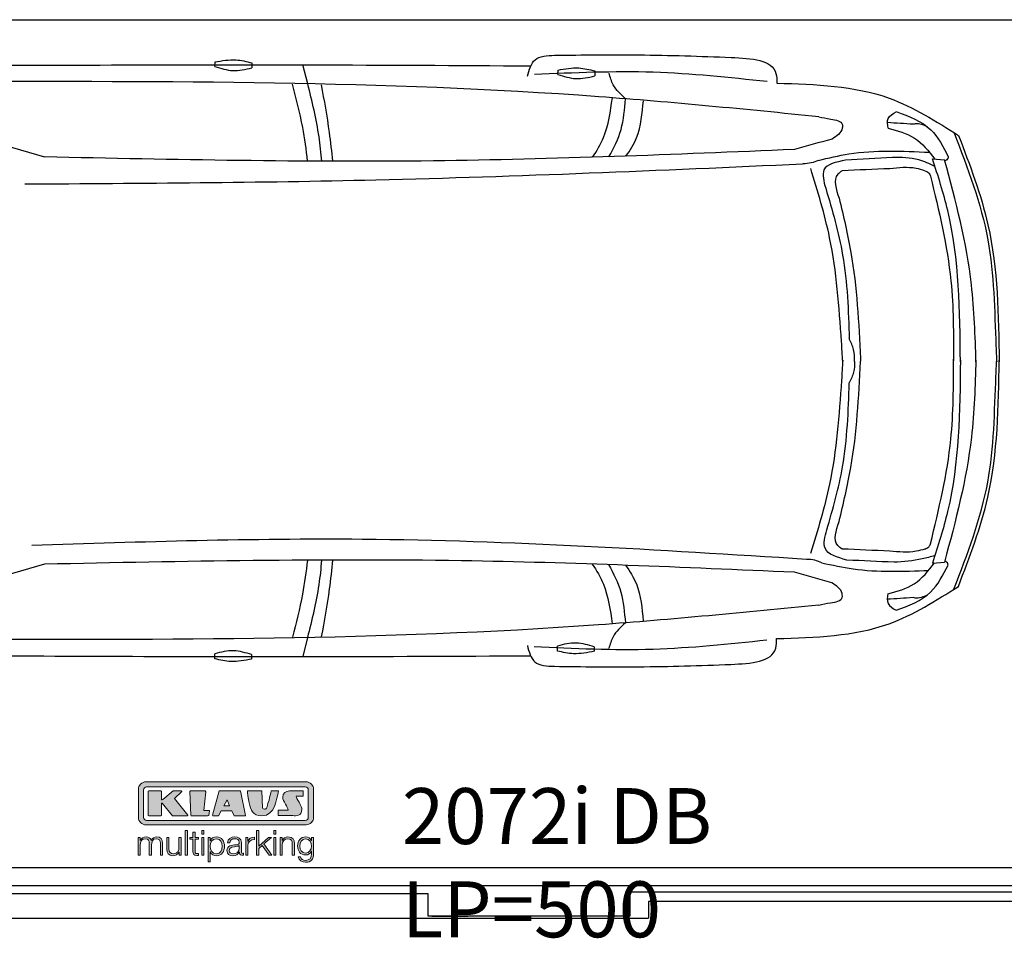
# Model space of a CAD drawing. Header units: millimetres. Extents: x 705 to 7297, y 28 to 5920.
# Tile 2 of 4: x 2917 to 5822, y 28 to 2737. Entities that reach past the tile are written whole.
import ezdxf

# ---------------------------------------------------------------- set-up
doc = ezdxf.new("R2010")
doc.units = ezdxf.units.MM
doc.layers.get('0').update_dxf_attribs({"lineweight": 25})
doc.layers.add('Car', color=10, linetype='Continuous', lineweight=25)
doc.layers.add('Logo', color=7, linetype='Continuous')
doc.styles.add('Aktuell-DIN', font='arial.ttf')

# ---------------------------------------------------------------- blocks, each defined once
blk = doc.blocks.new('KLAUS')
at = {"layer": 'Logo', "true_color": 0x7b7b7a}
h = blk.add_hatch(color=8, dxfattribs=at)
h.dxf.hatch_style = 2
edge = h.paths.add_edge_path()
edge.add_spline(control_points=[(3.6, 29.09), (2.88, 29.09), (2.3, 28.51), (2.3, 27.8), (2.3, 27.8), (2.3, 16.11), (2.3, 16.11), (2.3, 15.39), (2.88, 14.81), (3.6, 14.81), (3.6, 14.81), (71.16, 14.81), (71.16, 14.81), (71.88, 14.81), (72.46, 15.39), (72.46, 16.11), (72.46, 16.11), (72.46, 27.8), (72.46, 27.8), (72.46, 28.51), (71.88, 29.09), (71.16, 29.09), (71.16, 29.09), (3.6, 29.09), (3.6, 29.09), (3.6, 29.09), (3.6, 29.09), (3.6, 29.09)], knot_values=[0, 0, 0, 0, 1, 1, 1, 2, 2, 2, 3, 3, 3, 4, 4, 4, 5, 5, 5, 6, 6, 6, 7, 7, 7, 8, 8, 8, 9, 9, 9, 9], degree=3, periodic=0)
edge = h.paths.add_edge_path()
edge.add_spline(control_points=[(3.35, 31.23), (3.35, 31.23), (71.47, 31.23), (71.47, 31.23), (73.26, 31.23), (74.71, 29.77), (74.71, 27.99), (74.71, 27.99), (74.71, 16.17), (74.71, 16.17), (74.71, 14.38), (73.26, 12.93), (71.47, 12.93), (71.47, 12.93), (3.35, 12.93), (3.35, 12.93), (1.56, 12.93), (0.11, 14.38), (0.11, 16.17), (0.11, 16.17), (0.11, 27.99), (0.11, 27.99), (0.11, 29.77), (1.56, 31.23), (3.35, 31.23), (3.35, 31.23), (3.35, 31.23), (3.35, 31.23)], knot_values=[0, 0, 0, 0, 1, 1, 1, 2, 2, 2, 3, 3, 3, 4, 4, 4, 5, 5, 5, 6, 6, 6, 7, 7, 7, 8, 8, 8, 9, 9, 9, 9], degree=3, periodic=0)
h = blk.add_hatch(color=8, dxfattribs=at)
h.dxf.hatch_style = 2
edge = h.paths.add_edge_path()
edge.add_spline(control_points=[(4.5, 27.33), (4.5, 27.33), (9.7, 27.33), (9.7, 27.33), (9.84, 27.33), (9.96, 27.22), (9.96, 27.08), (9.96, 27.08), (9.96, 23.69), (9.96, 23.69), (9.96, 23.69), (9.94, 23.64), (10.04, 23.59), (10.14, 23.53), (10.2, 23.57), (10.2, 23.57), (10.2, 23.57), (10.51, 23.75), (10.51, 23.75), (10.51, 23.75), (14.94, 27.33), (14.94, 27.33), (14.94, 27.33), (18.41, 27.33), (18.41, 27.33), (18.41, 27.33), (18.49, 27.33), (18.56, 27.2), (18.65, 27.04), (18.53, 26.91), (18.53, 26.91), (18.53, 26.91), (15.49, 24.11), (15.49, 24.11), (15.49, 24.11), (21.14, 17.06), (21.14, 17.06), (21.14, 17.06), (21.13, 16.91), (21.13, 16.91), (21.08, 16.84), (20.99, 16.82), (20.99, 16.82), (20.99, 16.82), (14.7, 16.82), (14.7, 16.82), (14.7, 16.82), (10.26, 22.17), (10.26, 22.17), (10.26, 22.17), (10.19, 22.24), (10.08, 22.21), (9.97, 22.18), (9.96, 22.11), (9.96, 22.11), (9.96, 22.11), (9.96, 17.08), (9.96, 17.08), (9.96, 16.94), (9.84, 16.82), (9.7, 16.82), (9.7, 16.82), (4.5, 16.82), (4.5, 16.82), (4.36, 16.82), (4.25, 16.94), (4.25, 17.08), (4.25, 17.08), (4.25, 27.08), (4.25, 27.08), (4.25, 27.22), (4.36, 27.33), (4.5, 27.33), (4.5, 27.33), (4.5, 27.33), (4.5, 27.33)], knot_values=[0, 0, 0, 0, 1, 1, 1, 2, 2, 2, 3, 3, 3, 4, 4, 4, 5, 5, 5, 6, 6, 6, 7, 7, 7, 8, 8, 8, 9, 9, 9, 10, 10, 10, 11, 11, 11, 12, 12, 12, 13, 13, 13, 14, 14, 14, 15, 15, 15, 16, 16, 16, 17, 17, 17, 18, 18, 18, 19, 19, 19, 20, 20, 20, 21, 21, 21, 22, 22, 22, 23, 23, 23, 24, 24, 24, 25, 25, 25, 25], degree=3, periodic=0)
h = blk.add_hatch(color=8, dxfattribs=at)
h.dxf.hatch_style = 2
h.paths.add_polyline_path([(22.42, 17.06), (21.97, 27.15), (22.24, 27.33), (28.55, 27.33), (28.86, 26.97), (28.01, 19.08), (30.26, 19.07), (30.44, 18.95), (30.08, 16.95), (29.49, 16.82), (22.6, 16.82)])
h = blk.add_hatch(color=8, dxfattribs=at)
h.paths.add_polyline_path([(36.52, 21.01), (38.93, 21.01), (37.87, 23.57)])
h.paths.add_polyline_path([(34.52, 27.33), (43.65, 27.33), (45.76, 16.94), (45.57, 16.82), (40.83, 16.82), (39.89, 18.95), (35.42, 18.95), (34.27, 16.82), (31.78, 16.82), (31.66, 17)])
h = blk.add_hatch(color=8, dxfattribs=at)
h.dxf.hatch_style = 2
edge = h.paths.add_edge_path()
edge.add_spline(control_points=[(52.69, 27.32), (52.69, 27.32), (52.88, 20.14), (52.88, 20.14), (53.01, 19.89), (53.2, 19.77), (53.43, 19.71), (53.91, 19.59), (54.43, 19.57), (54.64, 20.03), (55.23, 21.34), (56.27, 25.45), (56.6, 27.33), (56.6, 27.33), (59.77, 27.33), (59.77, 27.33), (58.77, 23.9), (58.56, 16.82), (52.63, 16.76), (48.72, 16.72), (48.01, 19.35), (47.27, 22.24), (46.89, 23.68), (46.54, 27.33), (46.54, 27.33), (46.54, 27.33), (52.69, 27.32), (52.69, 27.32), (52.69, 27.32), (52.69, 27.32), (52.69, 27.32)], knot_values=[0, 0, 0, 0, 1, 1, 1, 2, 2, 2, 3, 3, 3, 4, 4, 4, 5, 5, 5, 6, 6, 6, 7, 7, 7, 8, 8, 8, 9, 9, 9, 10, 10, 10, 10], degree=3, periodic=0)
h = blk.add_hatch(color=8, dxfattribs=at)
h.dxf.hatch_style = 2
edge = h.paths.add_edge_path()
edge.add_spline(control_points=[(64.46, 27.33), (64.46, 27.33), (70.31, 27.33), (70.31, 27.33), (70.31, 26.52), (70.31, 26.02), (70.31, 25.12), (70.31, 25.12), (67.3, 25.12), (67.3, 25.12), (67.24, 25.04), (67.25, 25.11), (67.25, 24.91), (67.25, 24.88), (69.73, 20.38), (69.73, 19.57), (69.73, 16.4), (67.22, 16.81), (65.9, 16.82), (65.9, 16.82), (59.59, 16.82), (59.59, 16.82), (59.59, 17.76), (59.59, 18.23), (59.59, 19.14), (59.59, 19.14), (63.75, 19.14), (63.75, 19.14), (63.82, 19.22), (63.81, 19.11), (63.81, 19.31), (63.81, 20.32), (61.58, 23.06), (61.58, 24.63), (61.58, 26.33), (62.83, 27.34), (64.46, 27.33), (64.46, 27.33), (64.46, 27.33), (64.46, 27.33)], knot_values=[0, 0, 0, 0, 1, 1, 1, 2, 2, 2, 3, 3, 3, 4, 4, 4, 5, 5, 5, 6, 6, 6, 7, 7, 7, 8, 8, 8, 9, 9, 9, 10, 10, 10, 11, 11, 11, 12, 12, 12, 13, 13, 13, 13], degree=3, periodic=0)
at = {"layer": 'Logo', "true_color": 0xef7c00}
h = blk.add_hatch(color=30, dxfattribs=at)
h.dxf.hatch_style = 2
h.paths.add_polyline_path([(20.07, 0), (20.99, 0), (20.99, 10.45), (20.07, 10.45)])
h = blk.add_hatch(color=30, dxfattribs=at)
h.dxf.hatch_style = 2
edge = h.paths.add_edge_path()
edge.add_spline(control_points=[(24.22, 9.82), (24.22, 9.82), (23.3, 9.82), (23.3, 9.82), (23.3, 9.82), (23.3, 7.55), (23.3, 7.55), (23.3, 7.55), (21.98, 7.55), (21.98, 7.55), (21.98, 7.55), (21.98, 6.78), (21.98, 6.78), (21.98, 6.78), (23.3, 6.78), (23.3, 6.78), (23.3, 6.78), (23.3, 1.61), (23.3, 1.61), (23.28, 0.32), (23.71, -0.09), (24.94, -0.09), (25.22, -0.09), (25.48, -0.06), (25.76, -0.06), (25.76, -0.06), (25.76, 0.73), (25.76, 0.73), (25.5, 0.7), (25.23, 0.69), (24.97, 0.69), (24.31, 0.73), (24.22, 1.08), (24.22, 1.68), (24.22, 1.68), (24.22, 6.78), (24.22, 6.78), (24.22, 6.78), (25.76, 6.78), (25.76, 6.78), (25.76, 6.78), (25.76, 7.55), (25.76, 7.55), (25.76, 7.55), (24.22, 7.55), (24.22, 7.55), (24.22, 7.55), (24.22, 9.82), (24.22, 9.82), (24.22, 9.82), (24.22, 9.82), (24.22, 9.82)], knot_values=[0, 0, 0, 0, 1, 1, 1, 2, 2, 2, 3, 3, 3, 4, 4, 4, 5, 5, 5, 6, 6, 6, 7, 7, 7, 8, 8, 8, 9, 9, 9, 10, 10, 10, 11, 11, 11, 12, 12, 12, 13, 13, 13, 14, 14, 14, 15, 15, 15, 16, 16, 16, 17, 17, 17, 17], degree=3, periodic=0)
h = blk.add_hatch(color=30, dxfattribs=at)
h.paths.add_polyline_path([(27.1, 0), (28.03, 0), (28.03, 7.55), (27.1, 7.55)])
h.paths.add_polyline_path([(27.1, 8.98), (28.03, 8.98), (28.03, 10.45), (27.1, 10.45)])
h = blk.add_hatch(color=30, dxfattribs=at)
h.dxf.hatch_style = 2
h.paths.add_polyline_path([(50.4, 0), (51.32, 0), (51.32, 2.87), (52.82, 4.11), (55.8, 0), (56.96, 0), (53.52, 4.76), (56.74, 7.55), (55.51, 7.55), (51.32, 3.89), (51.32, 10.45), (50.4, 10.45)])
h = blk.add_hatch(color=30, dxfattribs=at)
h.paths.add_polyline_path([(57.74, 0), (58.66, 0), (58.66, 7.55), (57.74, 7.55)])
h.paths.add_polyline_path([(57.74, 8.98), (58.66, 8.98), (58.66, 10.45), (57.74, 10.45)])
h = blk.add_hatch(color=30, dxfattribs=at)
h.dxf.hatch_style = 2
edge = h.paths.add_edge_path()
edge.add_spline(control_points=[(0, 0), (0, 0), (0.92, 0), (0.92, 0), (0.92, 0), (0.92, 4.22), (0.92, 4.22), (0.94, 5.8), (1.58, 7), (3.18, 7), (4.35, 7), (4.77, 6.15), (4.76, 5.12), (4.76, 5.12), (4.76, 0), (4.76, 0), (4.76, 0), (5.68, 0), (5.68, 0), (5.68, 0), (5.68, 4.27), (5.68, 4.27), (5.68, 5.68), (6.14, 7), (7.73, 7), (9.05, 7), (9.52, 6.32), (9.52, 5.08), (9.52, 5.08), (9.52, 0), (9.52, 0), (9.52, 0), (10.44, 0), (10.44, 0), (10.44, 0), (10.44, 5.12), (10.44, 5.12), (10.44, 6.91), (9.59, 7.77), (7.94, 7.77), (6.94, 7.77), (5.99, 7.29), (5.54, 6.3), (5.26, 7.29), (4.36, 7.77), (3.37, 7.77), (2.17, 7.77), (1.38, 7.19), (0.89, 6.28), (0.89, 6.28), (0.85, 6.28), (0.85, 6.28), (0.85, 6.28), (0.85, 7.55), (0.85, 7.55), (0.85, 7.55), (0, 7.55), (0, 7.55), (0, 7.55), (0, 0), (0, 0), (0, 0), (0, 0), (0, 0)], knot_values=[0, 0, 0, 0, 1, 1, 1, 2, 2, 2, 3, 3, 3, 4, 4, 4, 5, 5, 5, 6, 6, 6, 7, 7, 7, 8, 8, 8, 9, 9, 9, 10, 10, 10, 11, 11, 11, 12, 12, 12, 13, 13, 13, 14, 14, 14, 15, 15, 15, 16, 16, 16, 17, 17, 17, 18, 18, 18, 19, 19, 19, 20, 20, 20, 21, 21, 21, 21], degree=3, periodic=0)
h = blk.add_hatch(color=30, dxfattribs=at)
h.dxf.hatch_style = 2
edge = h.paths.add_edge_path()
edge.add_spline(control_points=[(18.31, 7.55), (18.31, 7.55), (17.39, 7.55), (17.39, 7.55), (17.39, 7.55), (17.39, 3.59), (17.39, 3.59), (17.39, 2.05), (16.7, 0.56), (15.12, 0.56), (13.66, 0.56), (13.15, 1.27), (13.1, 2.64), (13.1, 2.64), (13.1, 7.55), (13.1, 7.55), (13.1, 7.55), (12.18, 7.55), (12.18, 7.55), (12.18, 7.55), (12.18, 2.65), (12.18, 2.65), (12.18, 0.89), (12.93, -0.22), (14.83, -0.22), (15.96, -0.22), (16.95, 0.35), (17.44, 1.36), (17.44, 1.36), (17.47, 1.36), (17.47, 1.36), (17.47, 1.36), (17.47, 0), (17.47, 0), (17.47, 0), (18.31, 0), (18.31, 0), (18.31, 0), (18.31, 7.55), (18.31, 7.55), (18.31, 7.55), (18.31, 7.55), (18.31, 7.55)], knot_values=[0, 0, 0, 0, 1, 1, 1, 2, 2, 2, 3, 3, 3, 4, 4, 4, 5, 5, 5, 6, 6, 6, 7, 7, 7, 8, 8, 8, 9, 9, 9, 10, 10, 10, 11, 11, 11, 12, 12, 12, 13, 13, 13, 14, 14, 14, 14], degree=3, periodic=0)
h = blk.add_hatch(color=30, dxfattribs=at)
edge = h.paths.add_edge_path()
edge.add_spline(control_points=[(35.84, 3.78), (35.84, 2.21), (35.12, 0.56), (33.37, 0.56), (31.4, 0.56), (30.72, 2.21), (30.72, 3.78), (30.72, 5.49), (31.33, 7), (33.37, 7), (35.12, 7), (35.84, 5.34), (35.84, 3.78), (35.84, 3.78), (35.84, 3.78), (35.84, 3.78)], knot_values=[0, 0, 0, 0, 1, 1, 1, 2, 2, 2, 3, 3, 3, 4, 4, 4, 5, 5, 5, 5], degree=3, periodic=0)
edge = h.paths.add_edge_path()
edge.add_spline(control_points=[(29.79, -2.8), (29.79, -2.8), (30.72, -2.8), (30.72, -2.8), (30.72, -2.8), (30.72, 1.43), (30.72, 1.43), (30.72, 1.43), (30.74, 1.43), (30.74, 1.43), (31.14, 0.35), (32.24, -0.22), (33.37, -0.22), (35.66, -0.22), (36.76, 1.64), (36.76, 3.78), (36.76, 5.91), (35.66, 7.77), (33.37, 7.77), (32.15, 7.77), (31.1, 7.14), (30.67, 6.12), (30.67, 6.12), (30.64, 6.12), (30.64, 6.12), (30.64, 6.12), (30.64, 7.55), (30.64, 7.55), (30.64, 7.55), (29.79, 7.55), (29.79, 7.55), (29.79, 7.55), (29.79, -2.8), (29.79, -2.8), (29.79, -2.8), (29.79, -2.8), (29.79, -2.8)], knot_values=[0, 0, 0, 0, 1, 1, 1, 2, 2, 2, 3, 3, 3, 4, 4, 4, 5, 5, 5, 6, 6, 6, 7, 7, 7, 8, 8, 8, 9, 9, 9, 10, 10, 10, 11, 11, 11, 12, 12, 12, 12], degree=3, periodic=0)
h = blk.add_hatch(color=30, dxfattribs=at)
edge = h.paths.add_edge_path()
edge.add_spline(control_points=[(43.03, 2.93), (43.04, 1.45), (41.8, 0.56), (40.39, 0.56), (39.53, 0.56), (38.71, 1.13), (38.71, 2.05), (38.71, 3.53), (40.66, 3.51), (42.22, 3.79), (42.47, 3.84), (42.88, 3.91), (43, 4.13), (43, 4.13), (43.03, 4.13), (43.03, 4.13), (43.03, 4.13), (43.03, 2.93), (43.03, 2.93), (43.03, 2.93), (43.03, 2.93), (43.03, 2.93)], knot_values=[0, 0, 0, 0, 1, 1, 1, 2, 2, 2, 3, 3, 3, 4, 4, 4, 5, 5, 5, 6, 6, 6, 7, 7, 7, 7], degree=3, periodic=0)
edge = h.paths.add_edge_path()
edge.add_spline(control_points=[(39.03, 5.24), (39.06, 6.47), (39.91, 7), (41.05, 7), (42.14, 7), (43.03, 6.69), (43.03, 5.45), (43.03, 4.61), (42.6, 4.51), (41.84, 4.42), (39.85, 4.19), (37.79, 4.11), (37.79, 1.99), (37.79, 0.47), (38.93, -0.22), (40.32, -0.22), (41.77, -0.22), (42.43, 0.34), (43.07, 1.32), (43.07, 1.32), (43.1, 1.32), (43.1, 1.32), (43.1, 0.53), (43.25, 0), (44.19, 0), (44.43, 0), (44.58, 0.01), (44.79, 0.06), (44.79, 0.06), (44.79, 0.83), (44.79, 0.83), (44.71, 0.81), (44.6, 0.78), (44.49, 0.78), (44.13, 0.78), (43.95, 0.98), (43.95, 1.33), (43.95, 1.33), (43.95, 5.34), (43.95, 5.34), (43.95, 7.36), (42.5, 7.77), (41.17, 7.77), (39.44, 7.77), (38.2, 7.01), (38.11, 5.24), (38.11, 5.24), (39.03, 5.24), (39.03, 5.24), (39.03, 5.24), (39.03, 5.24), (39.03, 5.24)], knot_values=[0, 0, 0, 0, 1, 1, 1, 2, 2, 2, 3, 3, 3, 4, 4, 4, 5, 5, 5, 6, 6, 6, 7, 7, 7, 8, 8, 8, 9, 9, 9, 10, 10, 10, 11, 11, 11, 12, 12, 12, 13, 13, 13, 14, 14, 14, 15, 15, 15, 16, 16, 16, 17, 17, 17, 17], degree=3, periodic=0)
h = blk.add_hatch(color=30, dxfattribs=at)
h.dxf.hatch_style = 2
edge = h.paths.add_edge_path()
edge.add_spline(control_points=[(45.79, 0), (45.79, 0), (46.71, 0), (46.71, 0), (46.71, 0), (46.71, 4.03), (46.71, 4.03), (46.71, 5.59), (47.85, 6.82), (49.52, 6.73), (49.52, 6.73), (49.52, 7.66), (49.52, 7.66), (48.16, 7.72), (47.14, 7), (46.67, 5.78), (46.67, 5.78), (46.64, 5.78), (46.64, 5.78), (46.64, 5.78), (46.64, 7.55), (46.64, 7.55), (46.64, 7.55), (45.79, 7.55), (45.79, 7.55), (45.79, 7.55), (45.79, 0), (45.79, 0), (45.79, 0), (45.79, 0), (45.79, 0)], knot_values=[0, 0, 0, 0, 1, 1, 1, 2, 2, 2, 3, 3, 3, 4, 4, 4, 5, 5, 5, 6, 6, 6, 7, 7, 7, 8, 8, 8, 9, 9, 9, 10, 10, 10, 10], degree=3, periodic=0)
h = blk.add_hatch(color=30, dxfattribs=at)
h.dxf.hatch_style = 2
edge = h.paths.add_edge_path()
edge.add_spline(control_points=[(60.41, 0), (60.41, 0), (61.33, 0), (61.33, 0), (61.33, 0), (61.33, 4.41), (61.33, 4.41), (61.36, 5.89), (62.24, 7), (63.7, 7), (65.2, 7), (65.62, 6.02), (65.62, 4.71), (65.62, 4.71), (65.62, 0), (65.62, 0), (65.62, 0), (66.54, 0), (66.54, 0), (66.54, 0), (66.54, 4.86), (66.54, 4.86), (66.54, 6.66), (65.9, 7.77), (63.78, 7.77), (62.71, 7.77), (61.7, 7.16), (61.36, 6.25), (61.36, 6.25), (61.33, 6.25), (61.33, 6.25), (61.33, 6.25), (61.33, 7.55), (61.33, 7.55), (61.33, 7.55), (60.41, 7.55), (60.41, 7.55), (60.41, 7.55), (60.41, 0), (60.41, 0), (60.41, 0), (60.41, 0), (60.41, 0)], knot_values=[0, 0, 0, 0, 1, 1, 1, 2, 2, 2, 3, 3, 3, 4, 4, 4, 5, 5, 5, 6, 6, 6, 7, 7, 7, 8, 8, 8, 9, 9, 9, 10, 10, 10, 11, 11, 11, 12, 12, 12, 13, 13, 13, 14, 14, 14, 14], degree=3, periodic=0)
h = blk.add_hatch(color=30, dxfattribs=at)
edge = h.paths.add_edge_path()
edge.add_spline(control_points=[(71.32, 0.86), (69.62, 0.86), (68.83, 2.34), (68.83, 3.86), (68.83, 5.43), (69.56, 7), (71.32, 7), (73.06, 7), (73.75, 5.34), (73.75, 3.86), (73.75, 2.33), (72.91, 0.86), (71.32, 0.86), (71.32, 0.86), (71.32, 0.86), (71.32, 0.86)], knot_values=[0, 0, 0, 0, 1, 1, 1, 2, 2, 2, 3, 3, 3, 4, 4, 4, 5, 5, 5, 5], degree=3, periodic=0)
edge = h.paths.add_edge_path()
edge.add_spline(control_points=[(74.67, 7.55), (74.67, 7.55), (73.75, 7.55), (73.75, 7.55), (73.75, 7.55), (73.75, 6.25), (73.75, 6.25), (73.75, 6.25), (73.72, 6.25), (73.72, 6.25), (73.35, 7.09), (72.41, 7.77), (71.32, 7.77), (69.13, 7.77), (67.9, 6.05), (67.9, 3.97), (67.9, 1.82), (68.9, 0.09), (71.32, 0.09), (72.4, 0.09), (73.29, 0.72), (73.72, 1.64), (73.72, 1.64), (73.75, 1.64), (73.75, 1.64), (73.75, 1.64), (73.75, 0.61), (73.75, 0.61), (73.75, -1.23), (73.01, -2.24), (71.32, -2.24), (70.29, -2.24), (69.31, -1.85), (69.1, -0.73), (69.1, -0.73), (68.18, -0.73), (68.18, -0.73), (68.31, -2.34), (69.81, -3.02), (71.32, -3.02), (73.79, -3.02), (74.65, -1.64), (74.67, 0.61), (74.67, 0.61), (74.67, 7.55), (74.67, 7.55), (74.67, 7.55), (74.67, 7.55), (74.67, 7.55)], knot_values=[0, 0, 0, 0, 1, 1, 1, 2, 2, 2, 3, 3, 3, 4, 4, 4, 5, 5, 5, 6, 6, 6, 7, 7, 7, 8, 8, 8, 9, 9, 9, 10, 10, 10, 11, 11, 11, 12, 12, 12, 13, 13, 13, 14, 14, 14, 15, 15, 15, 16, 16, 16, 16], degree=3, periodic=0)
at = {"layer": 'Logo', "lineweight": 0}
for points in [[(22.42, 17.06), (21.97, 27.15), (22.24, 27.33), (28.55, 27.33), (28.86, 26.97), (28.01, 19.08), (30.26, 19.07), (30.44, 18.95), (30.08, 16.95), (29.49, 16.82), (22.6, 16.82), (22.42, 17.06), (22.42, 17.06)], [(34.52, 27.33), (43.65, 27.33), (45.76, 16.94), (45.57, 16.82), (40.83, 16.82), (39.89, 18.95), (35.42, 18.95), (34.27, 16.82), (31.78, 16.82), (31.66, 17), (34.52, 27.33), (34.52, 27.33)], [(36.52, 21.01), (38.93, 21.01), (37.87, 23.57), (36.52, 21.01), (36.52, 21.01)], [(20.07, 0), (20.99, 0), (20.99, 10.45), (20.07, 10.45), (20.07, 0), (20.07, 0)], [(27.1, 8.98), (28.03, 8.98), (28.03, 10.45), (27.1, 10.45), (27.1, 8.98), (27.1, 8.98)], [(50.4, 0), (51.32, 0), (51.32, 2.87), (52.82, 4.11), (55.8, 0), (56.96, 0), (53.52, 4.76), (56.74, 7.55), (55.51, 7.55), (51.32, 3.89), (51.32, 10.45), (50.4, 10.45), (50.4, 0), (50.4, 0)], [(57.74, 8.98), (58.66, 8.98), (58.66, 10.45), (57.74, 10.45), (57.74, 8.98), (57.74, 8.98)], [(27.1, 0), (28.03, 0), (28.03, 7.55), (27.1, 7.55), (27.1, 0), (27.1, 0)], [(57.74, 0), (58.66, 0), (58.66, 7.55), (57.74, 7.55), (57.74, 0), (57.74, 0)]]:
    blk.add_lwpolyline(points, dxfattribs=at)
for points, knots in [([(3.35, 31.23), (3.35, 31.23), (71.47, 31.23), (71.47, 31.23), (73.26, 31.23), (74.71, 29.77), (74.71, 27.99), (74.71, 27.99), (74.71, 16.17), (74.71, 16.17), (74.71, 14.38), (73.26, 12.93), (71.47, 12.93), (71.47, 12.93), (3.35, 12.93), (3.35, 12.93), (1.56, 12.93), (0.11, 14.38), (0.11, 16.17), (0.11, 16.17), (0.11, 27.99), (0.11, 27.99), (0.11, 29.77), (1.56, 31.23), (3.35, 31.23), (3.35, 31.23), (3.35, 31.23), (3.35, 31.23)], [0, 0, 0, 0, 1, 1, 1, 2, 2, 2, 3, 3, 3, 4, 4, 4, 5, 5, 5, 6, 6, 6, 7, 7, 7, 8, 8, 8, 9, 9, 9, 9]), ([(3.6, 29.09), (2.88, 29.09), (2.3, 28.51), (2.3, 27.8), (2.3, 27.8), (2.3, 16.11), (2.3, 16.11), (2.3, 15.39), (2.88, 14.81), (3.6, 14.81), (3.6, 14.81), (71.16, 14.81), (71.16, 14.81), (71.88, 14.81), (72.46, 15.39), (72.46, 16.11), (72.46, 16.11), (72.46, 27.8), (72.46, 27.8), (72.46, 28.51), (71.88, 29.09), (71.16, 29.09), (71.16, 29.09), (3.6, 29.09), (3.6, 29.09), (3.6, 29.09), (3.6, 29.09), (3.6, 29.09)], [0, 0, 0, 0, 1, 1, 1, 2, 2, 2, 3, 3, 3, 4, 4, 4, 5, 5, 5, 6, 6, 6, 7, 7, 7, 8, 8, 8, 9, 9, 9, 9]), ([(4.5, 27.33), (4.5, 27.33), (9.7, 27.33), (9.7, 27.33), (9.84, 27.33), (9.96, 27.22), (9.96, 27.08), (9.96, 27.08), (9.96, 23.69), (9.96, 23.69), (9.96, 23.69), (9.94, 23.64), (10.04, 23.59), (10.14, 23.53), (10.2, 23.57), (10.2, 23.57), (10.2, 23.57), (10.51, 23.75), (10.51, 23.75), (10.51, 23.75), (14.94, 27.33), (14.94, 27.33), (14.94, 27.33), (18.41, 27.33), (18.41, 27.33), (18.41, 27.33), (18.49, 27.33), (18.56, 27.2), (18.65, 27.04), (18.53, 26.91), (18.53, 26.91), (18.53, 26.91), (15.49, 24.11), (15.49, 24.11), (15.49, 24.11), (21.14, 17.06), (21.14, 17.06), (21.14, 17.06), (21.13, 16.91), (21.13, 16.91), (21.08, 16.84), (20.99, 16.82), (20.99, 16.82), (20.99, 16.82), (14.7, 16.82), (14.7, 16.82), (14.7, 16.82), (10.26, 22.17), (10.26, 22.17), (10.26, 22.17), (10.19, 22.24), (10.08, 22.21), (9.97, 22.18), (9.96, 22.11), (9.96, 22.11), (9.96, 22.11), (9.96, 17.08), (9.96, 17.08), (9.96, 16.94), (9.84, 16.82), (9.7, 16.82), (9.7, 16.82), (4.5, 16.82), (4.5, 16.82), (4.36, 16.82), (4.25, 16.94), (4.25, 17.08), (4.25, 17.08), (4.25, 27.08), (4.25, 27.08), (4.25, 27.22), (4.36, 27.33), (4.5, 27.33), (4.5, 27.33), (4.5, 27.33), (4.5, 27.33)], [0, 0, 0, 0, 1, 1, 1, 2, 2, 2, 3, 3, 3, 4, 4, 4, 5, 5, 5, 6, 6, 6, 7, 7, 7, 8, 8, 8, 9, 9, 9, 10, 10, 10, 11, 11, 11, 12, 12, 12, 13, 13, 13, 14, 14, 14, 15, 15, 15, 16, 16, 16, 17, 17, 17, 18, 18, 18, 19, 19, 19, 20, 20, 20, 21, 21, 21, 22, 22, 22, 23, 23, 23, 24, 24, 24, 25, 25, 25, 25]), ([(52.69, 27.32), (52.69, 27.32), (52.88, 20.14), (52.88, 20.14), (53.01, 19.89), (53.2, 19.77), (53.43, 19.71), (53.91, 19.59), (54.43, 19.57), (54.64, 20.03), (55.23, 21.34), (56.27, 25.45), (56.6, 27.33), (56.6, 27.33), (59.77, 27.33), (59.77, 27.33), (58.77, 23.9), (58.56, 16.82), (52.63, 16.76), (48.72, 16.72), (48.01, 19.35), (47.27, 22.24), (46.89, 23.68), (46.54, 27.33), (46.54, 27.33), (46.54, 27.33), (52.69, 27.32), (52.69, 27.32), (52.69, 27.32), (52.69, 27.32), (52.69, 27.32)], [0, 0, 0, 0, 1, 1, 1, 2, 2, 2, 3, 3, 3, 4, 4, 4, 5, 5, 5, 6, 6, 6, 7, 7, 7, 8, 8, 8, 9, 9, 9, 10, 10, 10, 10]), ([(64.46, 27.33), (64.46, 27.33), (70.31, 27.33), (70.31, 27.33), (70.31, 26.52), (70.31, 26.02), (70.31, 25.12), (70.31, 25.12), (67.3, 25.12), (67.3, 25.12), (67.24, 25.04), (67.25, 25.11), (67.25, 24.91), (67.25, 24.88), (69.73, 20.38), (69.73, 19.57), (69.73, 16.4), (67.22, 16.81), (65.9, 16.82), (65.9, 16.82), (59.59, 16.82), (59.59, 16.82), (59.59, 17.76), (59.59, 18.23), (59.59, 19.14), (59.59, 19.14), (63.75, 19.14), (63.75, 19.14), (63.82, 19.22), (63.81, 19.11), (63.81, 19.31), (63.81, 20.32), (61.58, 23.06), (61.58, 24.63), (61.58, 26.33), (62.83, 27.34), (64.46, 27.33), (64.46, 27.33), (64.46, 27.33), (64.46, 27.33)], [0, 0, 0, 0, 1, 1, 1, 2, 2, 2, 3, 3, 3, 4, 4, 4, 5, 5, 5, 6, 6, 6, 7, 7, 7, 8, 8, 8, 9, 9, 9, 10, 10, 10, 11, 11, 11, 12, 12, 12, 13, 13, 13, 13]), ([(24.22, 9.82), (24.22, 9.82), (23.3, 9.82), (23.3, 9.82), (23.3, 9.82), (23.3, 7.55), (23.3, 7.55), (23.3, 7.55), (21.98, 7.55), (21.98, 7.55), (21.98, 7.55), (21.98, 6.78), (21.98, 6.78), (21.98, 6.78), (23.3, 6.78), (23.3, 6.78), (23.3, 6.78), (23.3, 1.61), (23.3, 1.61), (23.28, 0.32), (23.71, -0.09), (24.94, -0.09), (25.22, -0.09), (25.48, -0.06), (25.76, -0.06), (25.76, -0.06), (25.76, 0.73), (25.76, 0.73), (25.5, 0.7), (25.23, 0.69), (24.97, 0.69), (24.31, 0.73), (24.22, 1.08), (24.22, 1.68), (24.22, 1.68), (24.22, 6.78), (24.22, 6.78), (24.22, 6.78), (25.76, 6.78), (25.76, 6.78), (25.76, 6.78), (25.76, 7.55), (25.76, 7.55), (25.76, 7.55), (24.22, 7.55), (24.22, 7.55), (24.22, 7.55), (24.22, 9.82), (24.22, 9.82), (24.22, 9.82), (24.22, 9.82), (24.22, 9.82)], [0, 0, 0, 0, 1, 1, 1, 2, 2, 2, 3, 3, 3, 4, 4, 4, 5, 5, 5, 6, 6, 6, 7, 7, 7, 8, 8, 8, 9, 9, 9, 10, 10, 10, 11, 11, 11, 12, 12, 12, 13, 13, 13, 14, 14, 14, 15, 15, 15, 16, 16, 16, 17, 17, 17, 17]), ([(0, 0), (0, 0), (0.92, 0), (0.92, 0), (0.92, 0), (0.92, 4.22), (0.92, 4.22), (0.94, 5.8), (1.58, 7), (3.18, 7), (4.35, 7), (4.77, 6.15), (4.76, 5.12), (4.76, 5.12), (4.76, 0), (4.76, 0), (4.76, 0), (5.68, 0), (5.68, 0), (5.68, 0), (5.68, 4.27), (5.68, 4.27), (5.68, 5.68), (6.14, 7), (7.73, 7), (9.05, 7), (9.52, 6.32), (9.52, 5.08), (9.52, 5.08), (9.52, 0), (9.52, 0), (9.52, 0), (10.44, 0), (10.44, 0), (10.44, 0), (10.44, 5.12), (10.44, 5.12), (10.44, 6.91), (9.59, 7.77), (7.94, 7.77), (6.94, 7.77), (5.99, 7.29), (5.54, 6.3), (5.26, 7.29), (4.36, 7.77), (3.37, 7.77), (2.17, 7.77), (1.38, 7.19), (0.89, 6.28), (0.89, 6.28), (0.85, 6.28), (0.85, 6.28), (0.85, 6.28), (0.85, 7.55), (0.85, 7.55), (0.85, 7.55), (0, 7.55), (0, 7.55), (0, 7.55), (0, 0), (0, 0), (0, 0), (0, 0), (0, 0)], [0, 0, 0, 0, 1, 1, 1, 2, 2, 2, 3, 3, 3, 4, 4, 4, 5, 5, 5, 6, 6, 6, 7, 7, 7, 8, 8, 8, 9, 9, 9, 10, 10, 10, 11, 11, 11, 12, 12, 12, 13, 13, 13, 14, 14, 14, 15, 15, 15, 16, 16, 16, 17, 17, 17, 18, 18, 18, 19, 19, 19, 20, 20, 20, 21, 21, 21, 21]), ([(18.31, 7.55), (18.31, 7.55), (17.39, 7.55), (17.39, 7.55), (17.39, 7.55), (17.39, 3.59), (17.39, 3.59), (17.39, 2.05), (16.7, 0.56), (15.12, 0.56), (13.66, 0.56), (13.15, 1.27), (13.1, 2.64), (13.1, 2.64), (13.1, 7.55), (13.1, 7.55), (13.1, 7.55), (12.18, 7.55), (12.18, 7.55), (12.18, 7.55), (12.18, 2.65), (12.18, 2.65), (12.18, 0.89), (12.93, -0.22), (14.83, -0.22), (15.96, -0.22), (16.95, 0.35), (17.44, 1.36), (17.44, 1.36), (17.47, 1.36), (17.47, 1.36), (17.47, 1.36), (17.47, 0), (17.47, 0), (17.47, 0), (18.31, 0), (18.31, 0), (18.31, 0), (18.31, 7.55), (18.31, 7.55), (18.31, 7.55), (18.31, 7.55), (18.31, 7.55)], [0, 0, 0, 0, 1, 1, 1, 2, 2, 2, 3, 3, 3, 4, 4, 4, 5, 5, 5, 6, 6, 6, 7, 7, 7, 8, 8, 8, 9, 9, 9, 10, 10, 10, 11, 11, 11, 12, 12, 12, 13, 13, 13, 14, 14, 14, 14]), ([(29.79, -2.8), (29.79, -2.8), (30.72, -2.8), (30.72, -2.8), (30.72, -2.8), (30.72, 1.43), (30.72, 1.43), (30.72, 1.43), (30.74, 1.43), (30.74, 1.43), (31.14, 0.35), (32.24, -0.22), (33.37, -0.22), (35.66, -0.22), (36.76, 1.64), (36.76, 3.78), (36.76, 5.91), (35.66, 7.77), (33.37, 7.77), (32.15, 7.77), (31.1, 7.14), (30.67, 6.12), (30.67, 6.12), (30.64, 6.12), (30.64, 6.12), (30.64, 6.12), (30.64, 7.55), (30.64, 7.55), (30.64, 7.55), (29.79, 7.55), (29.79, 7.55), (29.79, 7.55), (29.79, -2.8), (29.79, -2.8), (29.79, -2.8), (29.79, -2.8), (29.79, -2.8)], [0, 0, 0, 0, 1, 1, 1, 2, 2, 2, 3, 3, 3, 4, 4, 4, 5, 5, 5, 6, 6, 6, 7, 7, 7, 8, 8, 8, 9, 9, 9, 10, 10, 10, 11, 11, 11, 12, 12, 12, 12]), ([(35.84, 3.78), (35.84, 2.21), (35.12, 0.56), (33.37, 0.56), (31.4, 0.56), (30.72, 2.21), (30.72, 3.78), (30.72, 5.49), (31.33, 7), (33.37, 7), (35.12, 7), (35.84, 5.34), (35.84, 3.78), (35.84, 3.78), (35.84, 3.78), (35.84, 3.78)], [0, 0, 0, 0, 1, 1, 1, 2, 2, 2, 3, 3, 3, 4, 4, 4, 5, 5, 5, 5]), ([(39.03, 5.24), (39.06, 6.47), (39.91, 7), (41.05, 7), (42.14, 7), (43.03, 6.69), (43.03, 5.45), (43.03, 4.61), (42.6, 4.51), (41.84, 4.42), (39.85, 4.19), (37.79, 4.11), (37.79, 1.99), (37.79, 0.47), (38.93, -0.22), (40.32, -0.22), (41.77, -0.22), (42.43, 0.34), (43.07, 1.32), (43.07, 1.32), (43.1, 1.32), (43.1, 1.32), (43.1, 0.53), (43.25, 0), (44.19, 0), (44.43, 0), (44.58, 0.01), (44.79, 0.06), (44.79, 0.06), (44.79, 0.83), (44.79, 0.83), (44.71, 0.81), (44.6, 0.78), (44.49, 0.78), (44.13, 0.78), (43.95, 0.98), (43.95, 1.33), (43.95, 1.33), (43.95, 5.34), (43.95, 5.34), (43.95, 7.36), (42.5, 7.77), (41.17, 7.77), (39.44, 7.77), (38.2, 7.01), (38.11, 5.24), (38.11, 5.24), (39.03, 5.24), (39.03, 5.24), (39.03, 5.24), (39.03, 5.24), (39.03, 5.24)], [0, 0, 0, 0, 1, 1, 1, 2, 2, 2, 3, 3, 3, 4, 4, 4, 5, 5, 5, 6, 6, 6, 7, 7, 7, 8, 8, 8, 9, 9, 9, 10, 10, 10, 11, 11, 11, 12, 12, 12, 13, 13, 13, 14, 14, 14, 15, 15, 15, 16, 16, 16, 17, 17, 17, 17]), ([(45.79, 0), (45.79, 0), (46.71, 0), (46.71, 0), (46.71, 0), (46.71, 4.03), (46.71, 4.03), (46.71, 5.59), (47.85, 6.82), (49.52, 6.73), (49.52, 6.73), (49.52, 7.66), (49.52, 7.66), (48.16, 7.72), (47.14, 7), (46.67, 5.78), (46.67, 5.78), (46.64, 5.78), (46.64, 5.78), (46.64, 5.78), (46.64, 7.55), (46.64, 7.55), (46.64, 7.55), (45.79, 7.55), (45.79, 7.55), (45.79, 7.55), (45.79, 0), (45.79, 0), (45.79, 0), (45.79, 0), (45.79, 0)], [0, 0, 0, 0, 1, 1, 1, 2, 2, 2, 3, 3, 3, 4, 4, 4, 5, 5, 5, 6, 6, 6, 7, 7, 7, 8, 8, 8, 9, 9, 9, 10, 10, 10, 10]), ([(60.41, 0), (60.41, 0), (61.33, 0), (61.33, 0), (61.33, 0), (61.33, 4.41), (61.33, 4.41), (61.36, 5.89), (62.24, 7), (63.7, 7), (65.2, 7), (65.62, 6.02), (65.62, 4.71), (65.62, 4.71), (65.62, 0), (65.62, 0), (65.62, 0), (66.54, 0), (66.54, 0), (66.54, 0), (66.54, 4.86), (66.54, 4.86), (66.54, 6.66), (65.9, 7.77), (63.78, 7.77), (62.71, 7.77), (61.7, 7.16), (61.36, 6.25), (61.36, 6.25), (61.33, 6.25), (61.33, 6.25), (61.33, 6.25), (61.33, 7.55), (61.33, 7.55), (61.33, 7.55), (60.41, 7.55), (60.41, 7.55), (60.41, 7.55), (60.41, 0), (60.41, 0), (60.41, 0), (60.41, 0), (60.41, 0)], [0, 0, 0, 0, 1, 1, 1, 2, 2, 2, 3, 3, 3, 4, 4, 4, 5, 5, 5, 6, 6, 6, 7, 7, 7, 8, 8, 8, 9, 9, 9, 10, 10, 10, 11, 11, 11, 12, 12, 12, 13, 13, 13, 14, 14, 14, 14]), ([(74.67, 7.55), (74.67, 7.55), (73.75, 7.55), (73.75, 7.55), (73.75, 7.55), (73.75, 6.25), (73.75, 6.25), (73.75, 6.25), (73.72, 6.25), (73.72, 6.25), (73.35, 7.09), (72.41, 7.77), (71.32, 7.77), (69.13, 7.77), (67.9, 6.05), (67.9, 3.97), (67.9, 1.82), (68.9, 0.09), (71.32, 0.09), (72.4, 0.09), (73.29, 0.72), (73.72, 1.64), (73.72, 1.64), (73.75, 1.64), (73.75, 1.64), (73.75, 1.64), (73.75, 0.61), (73.75, 0.61), (73.75, -1.23), (73.01, -2.24), (71.32, -2.24), (70.29, -2.24), (69.31, -1.85), (69.1, -0.73), (69.1, -0.73), (68.18, -0.73), (68.18, -0.73), (68.31, -2.34), (69.81, -3.02), (71.32, -3.02), (73.79, -3.02), (74.65, -1.64), (74.67, 0.61), (74.67, 0.61), (74.67, 7.55), (74.67, 7.55), (74.67, 7.55), (74.67, 7.55), (74.67, 7.55)], [0, 0, 0, 0, 1, 1, 1, 2, 2, 2, 3, 3, 3, 4, 4, 4, 5, 5, 5, 6, 6, 6, 7, 7, 7, 8, 8, 8, 9, 9, 9, 10, 10, 10, 11, 11, 11, 12, 12, 12, 13, 13, 13, 14, 14, 14, 15, 15, 15, 16, 16, 16, 16]), ([(71.32, 0.86), (69.62, 0.86), (68.83, 2.34), (68.83, 3.86), (68.83, 5.43), (69.56, 7), (71.32, 7), (73.06, 7), (73.75, 5.34), (73.75, 3.86), (73.75, 2.33), (72.91, 0.86), (71.32, 0.86), (71.32, 0.86), (71.32, 0.86), (71.32, 0.86)], [0, 0, 0, 0, 1, 1, 1, 2, 2, 2, 3, 3, 3, 4, 4, 4, 5, 5, 5, 5]), ([(43.03, 2.93), (43.04, 1.45), (41.8, 0.56), (40.39, 0.56), (39.53, 0.56), (38.71, 1.13), (38.71, 2.05), (38.71, 3.53), (40.66, 3.51), (42.22, 3.79), (42.47, 3.84), (42.88, 3.91), (43, 4.13), (43, 4.13), (43.03, 4.13), (43.03, 4.13), (43.03, 4.13), (43.03, 2.93), (43.03, 2.93), (43.03, 2.93), (43.03, 2.93), (43.03, 2.93)], [0, 0, 0, 0, 1, 1, 1, 2, 2, 2, 3, 3, 3, 4, 4, 4, 5, 5, 5, 6, 6, 6, 7, 7, 7, 7])]:
    blk.add_open_spline(points, degree=3, knots=knots, dxfattribs=at)

msp = doc.modelspace()

# ---------------------------------------------------------------- linework, layer by layer
for p, q in [((1171.67, 2737.27), (6251.55, 2737.27)), ((1171.72, 237.27), (6020.52, 237.27)), ((4551.19, 182.27), (1171.72, 182.27)), ((4266.54, 182.27), (4266.25, 182.27)), ((4266.54, 182.27), (4266.54, 182.27)), ((6015.74, 182.27), (4551.19, 182.27)), ((4122.78, 158.77), (1832.77, 158.77)), ((4122.78, 93.27), (4122.78, 158.77)), ((6251.55, 163.77), (4717.77, 163.77)), ((4717.77, 163.77), (4717.77, 93.27)), ((4772.77, 137.27), (6272.78, 137.27)), ((4772.77, 136.52), (4772.77, 87.27)), ((1372.77, 87.27), (4772.77, 87.27)), ((4717.77, 93.27), (4122.78, 93.27)), ((4132.78, 93.27), (4239.23, 93.27))]:
    msp.add_line(p, q)
at = {"layer": 'Car'}
for p, q in [((3767.12, 2548.27), (3753.18, 2604.06)), ((5610.16, 2326.86), (5645.88, 2323.67)), ((5609.66, 1134.66), (5645.38, 1137.82)), ((3766.43, 914.81), (3752.44, 859.03))]:
    msp.add_line(p, q, dxfattribs=at)
for points in [[(3493.52, 2599.72), (3493.76, 2612.66)], [(3602.29, 2610.02), (3602.01, 2595.05)], [(4505.18, 2575.93), (4505.43, 2588.87)], [(4613.96, 2586.24), (4613.67, 2571.26)], [(4503.99, 875.1), (4503.99, 890.08)], [(4612.55, 887.46), (4612.55, 874.52)], [(3493.05, 852.2), (3493.05, 867.17)], [(3601.61, 864.55), (3601.61, 851.62)]]:
    msp.add_lwpolyline(points, dxfattribs=at)
for centre, start, end in [((4698.6, 8289.72), 250.355167, 254.006031), ((4693.03, -4827.43), 105.945352, 109.596216)]:
    msp.add_arc(centre, 6197.21, start, end, dxfattribs=at)
for points in [[(3493.76, 2612.66), (3555.16, 2618.73), (3602.29, 2610.02)], [(4415.74, 2570.75), (4437.65, 2618.98), (4495.5, 2632.21)], [(4495.5, 2632.21), (4743.55, 2633.51), (5015.96, 2626.25)], [(5015.96, 2626.25), (5148.39, 2578.29), (5151.02, 2550.03)], [(3493.52, 2599.72), (3546.4, 2587.35), (3602.01, 2595.05)], [(5122.06, 2554.77), (4786.54, 2582.05), (4435.73, 2575.31)], [(4505.43, 2588.87), (4566.83, 2594.95), (4613.96, 2586.24)], [(5275.01, 2451.01), (4625.92, 2509.95), (2710.32, 2554.17)], [(4505.18, 2575.93), (4558.07, 2563.56), (4613.67, 2571.26)], [(4704.75, 2503.91), (4668.56, 2545.01), (4656.14, 2579.71)], [(5151.02, 2550.03), (5482.61, 2505.79), (5687.11, 2395.4)], [(5275.01, 2451.01), (5310.27, 2444.12), (5344.53, 2427.44), (5345.03, 2424.3)], [(5478.91, 2417.16), (5479.74, 2445.94), (5503.35, 2465.85)], [(5503.35, 2466.12), (5605.04, 2412.57), (5656.52, 2332.78)], [(5553.48, 2428.83), (5477.41, 2433.81)], [(5478.91, 2417.43), (5556.87, 2388.04), (5616.83, 2326.26)], [(5313.69, 2385.14), (5203.17, 2354.49)], [(5673.69, 2403.92), (5773.39, 2088.12), (5797.34, 1774.79), (5799.5, 1728.13)], [(5687.11, 2395.4), (5773.58, 2132.69), (5806.78, 1728.12)], [(5203.17, 2354.49), (4138.05, 2320.84), (2991.04, 2332.4)], [(5272.95, 2322.31), (5363.71, 2341.4), (5600.99, 2346.11)], [(5491.9, 2330.83), (5353.77, 2322.79)], [(5617.3, 2304.77), (5569.34, 2323.95), (5491.9, 2330.83)], [(5692.36, 1728.24), (5655.03, 2174.65), (5610.16, 2326.86)], [(5656.52, 2332.78), (5655.84, 2329.02), (5646.72, 2320.58)], [(5226.78, 2311.01), (3967.72, 2264.01), (2932.71, 2251.85)], [(5272.95, 2322.31), (5252.57, 2314.82), (5228.03, 2312.29)], [(5341.86, 1787.93), (5306.6, 2094.32), (5250.74, 2298.83)], [(5353.77, 2322.79), (5290.01, 2294.12), (5295.08, 2240.27)], [(5484.11, 2297.82), (5343.62, 2291.83)], [(5587.59, 2291.95), (5561.89, 2298.5), (5484.11, 2297.82)], [(5343.62, 2291.83), (5330.69, 2281.31), (5334.7, 2210.73)], [(5587.59, 2291.95), (5598.91, 2285.39), (5604.1, 2275.64)], [(5604.1, 2275.64), (5664.3, 1967.32), (5671.91, 1731.2)], [(5295.08, 2240.27), (5345.02, 2043.18), (5364.77, 1795.54)], [(5334.7, 2210.73), (5369.29, 2050.87), (5398.17, 1738.27)], [(5345.24, 1728.59), (5341.86, 1787.93)], [(5380.16, 1728.85), (5377.33, 1764.26), (5364.77, 1795.54)], [(5334.66, 1257.07), (5369.26, 1416.93), (5398.14, 1729.53)], [(5345.24, 1733.16), (5341.81, 1673.81)], [(5380.16, 1728.85), (5377.3, 1697.45), (5364.71, 1666.19)], [(5398.14, 1729.53), (5398.32, 1733.76), (5398.17, 1738.32)], [(5604.04, 1191.31), (5664.24, 1499.63), (5671.84, 1735.75)], [(5692.36, 1733.21), (5654.65, 1286.83), (5609.66, 1134.66)], [(5673.12, 1057.54), (5773.09, 1373.26), (5797.31, 1686.56), (5799.51, 1733.23)], [(5686.54, 1066.06), (5773.23, 1328.68), (5806.78, 1733.23)], [(5341.81, 1673.81), (5306.29, 1367.46), (5250.26, 1162.99)], [(5298.18, 1232.35), (5344.75, 1418.56), (5364.71, 1666.19)], [(5343.59, 1175.97), (5330.65, 1186.49), (5334.66, 1257.07)], [(5357.58, 1143.5), (5293.11, 1178.5), (5298.18, 1232.35)], [(5238.56, 1145.44), (3927.54, 1204.53), (2953.24, 1186.6)], [(5587.56, 1175.85), (5598.88, 1182.41), (5604.04, 1191.31)], [(5484.08, 1169.98), (5343.59, 1175.97)], [(5587.56, 1175.85), (5561.86, 1169.3), (5484.08, 1169.98)], [(5202.64, 1107.37), (4220.82, 1141.41), (2990.53, 1131.33)], [(5283.47, 1135.42), (5263.09, 1142.91), (5238.56, 1145.44)], [(5283.47, 1135.42), (5376.15, 1117.69), (5598.52, 1113.08)], [(5496.72, 1137.07), (5357.58, 1143.5)], [(5478.33, 1044.2), (5556.31, 1073.53), (5616.33, 1135.25)], [(5616.81, 1156.74), (5579.67, 1146.78), (5496.72, 1137.07)], [(5656.01, 1128.7), (5655.33, 1132.46), (5646.22, 1140.91)], [(5313.13, 1076.62), (5202.64, 1107.37)], [(5502.73, 995.49), (5604.46, 1048.95), (5656.01, 1128.7)], [(5150.32, 911.88), (5481.95, 955.83), (5686.54, 1066.06)], [(5274.4, 1010.79), (5309.66, 1017.65), (5343.94, 1034.31), (5344.44, 1037.44)], [(5478.33, 1044.47), (5479.14, 1015.69), (5502.73, 995.76)], [(5552.88, 1032.74), (5476.81, 1027.81)], [(5274.4, 1010.79), (4625.26, 952.41), (2709.62, 909.81)], [(4704.09, 958.37), (4667.87, 917.3), (4655.44, 882.7)], [(5121.36, 907.16), (4785.81, 880.16), (4435.01, 887.21)], [(5015.2, 835.77), (5147.67, 883.62), (5150.32, 911.88)], [(3601.61, 864.55), (3548.5, 875.92), (3493.05, 867.17)], [(4415.02, 891.78), (4436.9, 843.53), (4494.73, 830.25)], [(4612.55, 887.46), (4559.44, 898.83), (4503.99, 890.08)], [(4612.55, 874.52), (4551.28, 867.28), (4503.99, 875.1)], [(3601.61, 851.62), (3540.33, 844.38), (3493.05, 852.2)], [(4494.73, 830.25), (4742.78, 828.74), (5015.2, 835.77)]]:
    msp.add_spline(points, degree=3, dxfattribs=at)
for points, knots in [([(2728.95, 2601.99), (3078.64, 2603.52), (3644.11, 2605.35), (4209.58, 2602.57), (4425.36, 2601.17)], [30.8675023, 30.8675023, 30.8675023, 30.8675023, 135.7738464, 200.5104278, 200.5104278, 200.5104278, 200.5104278]), ([(3766.88, 2320.25), (3763.02, 2353.46), (3752.5, 2430.66), (3733.05, 2506.22), (3722.52, 2547.13)], [6.4540006, 6.4540006, 6.4540006, 6.4540006, 16.5424251, 29.8301072, 29.8301072, 29.8301072, 29.8301072]), ([(3808.33, 2319.82), (3806.39, 2344.05), (3798.59, 2421.1), (3779.93, 2496.51), (3767.12, 2548.27)], [6.5803524, 6.5803524, 6.5803524, 6.5803524, 13.8699149, 29.8274463, 29.8274463, 29.8274463, 29.8274463]), ([(3841.15, 2319.81), (3838.3, 2348.12), (3829.76, 2424.38), (3816.16, 2499.95), (3807.94, 2545.62)], [6.6592474, 6.6592474, 6.6592474, 6.6592474, 15.2289071, 29.6828472, 29.6828472, 29.6828472, 29.6828472]), ([(4607.29, 2331.55), (4620.12, 2350.26), (4651.31, 2403.76), (4660.17, 2466.76), (4665.76, 2506.49)], [7.5476492, 7.5476492, 7.5476492, 7.5476492, 14.3334492, 26.2908128, 26.2908128, 26.2908128, 26.2908128]), ([(4655.51, 2333.14), (4670.55, 2358.89), (4696.73, 2412.63), (4702.05, 2473.17), (4704.75, 2503.91)], [6.572602, 6.572602, 6.572602, 6.572602, 15.4380648, 24.5854757, 24.5854757, 24.5854757, 24.5854757]), ([(4705.65, 2334.87), (4718.4, 2351.99), (4748.88, 2401.32), (4754.04, 2461.34), (4757.2, 2498.16)], [6.8925435, 6.8925435, 6.8925435, 6.8925435, 13.2652487, 24.5027164, 24.5027164, 24.5027164, 24.5027164]), ([(5738.34, 1728.19), (5736.02, 1804.33), (5729.88, 2006.24), (5678.96, 2201.95), (5645.88, 2323.67)], [0, 0, 0, 0, 22.79473, 60.4405335, 60.4405335, 60.4405335, 60.4405335]), ([(5738.34, 1733.22), (5735.96, 1657.07), (5729.64, 1455.18), (5678.56, 1259.51), (5645.38, 1137.82)], [0, 0, 0, 0, 22.79473, 60.4405335, 60.4405335, 60.4405335, 60.4405335]), ([(3766.41, 1143.05), (3762.51, 1109.76), (3751.93, 1032.51), (3732.39, 956.89), (3722.37, 916.01)], [6.4329915, 6.4329915, 6.4329915, 6.4329915, 16.5424251, 29.8301072, 29.8301072, 29.8301072, 29.8301072]), ([(3807.85, 1143.47), (3805.89, 1119.15), (3798.02, 1042.03), (3779.28, 966.56), (3766.43, 914.81)], [6.5564591, 6.5564591, 6.5564591, 6.5564591, 13.8699149, 29.8274463, 29.8274463, 29.8274463, 29.8274463]), ([(3840.68, 1143.48), (3837.79, 1115.08), (3829.19, 1038.74), (3815.51, 963.09), (3807.25, 917.42)], [6.6327441, 6.6327441, 6.6327441, 6.6327441, 15.2289071, 29.6828472, 29.6828472, 29.6828472, 29.6828472]), ([(4606.22, 1131.63), (4619.27, 1112.66), (4650.69, 1058.9), (4659.55, 995.56), (4665.1, 955.83)], [7.4489286, 7.4489286, 7.4489286, 7.4489286, 14.3334492, 26.2908128, 26.2908128, 26.2908128, 26.2908128]), ([(4654.54, 1129.97), (4669.75, 1103.96), (4696.12, 1049.96), (4701.42, 989.12), (4704.09, 958.37)], [6.4830652, 6.4830652, 6.4830652, 6.4830652, 15.4380648, 24.5854757, 24.5854757, 24.5854757, 24.5854757]), ([(4704.59, 1128.16), (4717.56, 1110.8), (4748.28, 1061.24), (4753.42, 1000.9), (4756.55, 964.08)], [6.8005863, 6.8005863, 6.8005863, 6.8005863, 13.2652487, 24.5027164, 24.5027164, 24.5027164, 24.5027164]), ([(2728.93, 861.97), (3073.66, 860.16), (3641.25, 857.83), (4208.84, 860.13), (4424.63, 861.35)], [30.2317921, 30.2317921, 30.2317921, 30.2317921, 135.7738464, 200.5104278, 200.5104278, 200.5104278, 200.5104278])]:
    msp.add_open_spline(points, degree=3, knots=knots, dxfattribs=at)
for points, end_tangent in [([(5345.03, 2424.3), (5344.05, 2416.97), (5313.69, 2385.14)], (-0.9621296, -0.2725926)), ([(5595.07, 2421.26), (5559.43, 2430.12), (5553.48, 2428.83)], (-0.9993967, 0.0347318)), ([(5344.44, 1037.44), (5343.47, 1044.78), (5313.13, 1076.62)], (-0.9618979, 0.2734089)), ([(5594.48, 1040.27), (5558.83, 1031.44), (5552.88, 1032.74)], (-0.9994258, -0.0338838))]:
    msp.add_spline(points, degree=3, dxfattribs=dict(at, end_tangent=end_tangent))

# ---------------------------------------------------------------- block references
at = {"xscale": 6.929133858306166, "yscale": 6.929133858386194, "zscale": 6.929133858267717, "rotation": 0.01107024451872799}
msp.add_blockref('KLAUS', (3266.85, 273.07), dxfattribs=at)

# ---------------------------------------------------------------- texts
at = {"insert": (4044.99, 470.97), "char_height": 165, "attachment_point": 1, "style": 'Aktuell-DIN'}
msp.add_mtext_dynamic_manual_height_columns('{\\Fisocp2|c0;2072i DB LP=500}', width=1688.1302, gutter_width=1, heights=[0], dxfattribs=at)

doc.saveas('drawing.dxf')
